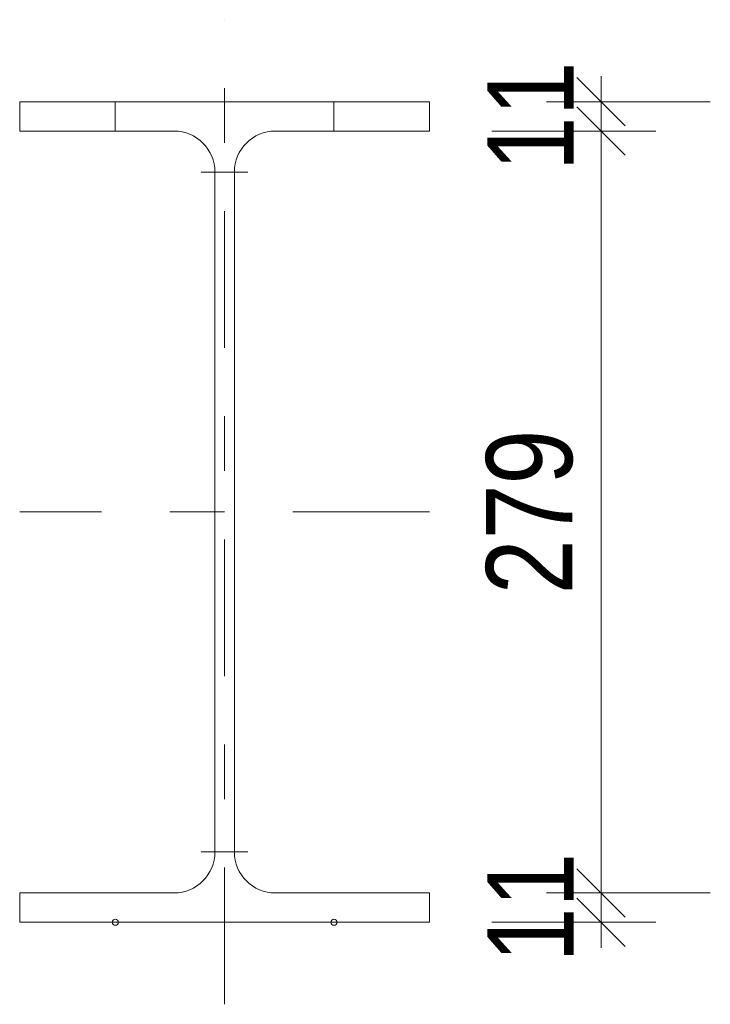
# Model space of a CAD drawing. Header units: millimetres. Extents: x 0 to 96, y -6 to 70.6.
# Tile 99 of 138: x 33.1 to 34.4, y 59.2 to 61. Entities that reach past the tile are written whole.
import ezdxf

# ---------------------------------------------------------------- set-up
doc = ezdxf.new("R2010")
doc.units = ezdxf.units.MM
doc.linetypes.add('DASHDOT', pattern=[1, 0.5, -0.25, 0, -0.25])
doc.styles.add('Arial Narrow', font='ARIALN.TTF')
doc.dimstyles.new('Arch_Strakon_dimstyle', dxfattribs={"dimtxt": 15.75, "dimasz": 1, "dimexe": 1.25, "dimexo": 0.0625, "dimgap": 1, "dimtad": 0, "dimdec": 3, "dimzin": 12, "dimdsep": 46, "dimtxsty": 'Arial Narrow', "dimblk": 'Arrowhead_Tick', "dimsah": 1, "dimcen": 0, "dimse1": 1, "dimse2": 1, "dimclrd": 6, "dimclrt": 2, "dimazin": 0, "dimtfac": 1, "dimtdec": 4, "dimtmove": 0, "dimatfit": 3, "dimldrblk": 'NONE', "dimfxl": 1, "dimtvp": 1, "dimtolj": 1, "dimtzin": 0, "dimlwd": 13, "dimarcsym": 2})

# ---------------------------------------------------------------- blocks, each defined once
blk = doc.blocks.new('Arrowhead_Tick')
at = {"color": 0, "linetype": 'Continuous', "lineweight": -2}
for p, q in [((0, 20), (0, -10)), ((-1, 0), (0, 0)), ((10, 0), (0, 0))]:
    blk.add_line(p, q, dxfattribs=at)
at = {"color": 2, "linetype": 'Continuous', "lineweight": 35}
blk.add_line((4.42, 4.42), (-4.42, -4.42), dxfattribs=at)
blk = doc.blocks.new('*D596')
at = {"color": 6, "linetype": 'Continuous', "lineweight": 13}
for p, q in [((34.1867, 59.4374), (34.1867, 59.4474)), ((34.1867, 59.3739), (34.1867, 59.4274)), ((34.1867, 59.3639), (34.1867, 59.3539))]:
    blk.add_line(p, q, dxfattribs=at)
at = {"layer": 'Defpoints', "color": 0}
for p in [(33.873, 59.4274), (34.1867, 59.4274), (33.873, 59.3739)]:
    blk.add_point(p, dxfattribs=at)
at = {"color": 6, "lineweight": 13, "xscale": 0.01, "yscale": 0.01, "zscale": 0.01}
for p, rotation in [((34.1867, 59.3739), 90), ((34.1867, 59.4274), 270)]:
    blk.add_blockref('Arrowhead_Tick', p, dxfattribs=dict(at, rotation=rotation))
at = {"color": 2, "lineweight": 35, "insert": (34.0576, 59.4007), "char_height": 0.1575, "attachment_point": 5, "rotation": 90, "style": 'Arial Narrow'}
blk.add_mtext('\\A1;11', dxfattribs=at)
blk = doc.blocks.new('_None')
blk = doc.blocks.new('*D597')
at = {"color": 6, "linetype": 'Continuous', "lineweight": 13}
blk.add_line((34.1867, 59.4374), (34.1867, 60.8104), dxfattribs=at)
at = {"layer": 'Defpoints', "color": 0}
for p in [(33.873, 60.8204), (34.1867, 60.8204), (33.873, 59.4274)]:
    blk.add_point(p, dxfattribs=at)
at = {"color": 6, "lineweight": 13, "xscale": 0.01, "yscale": 0.01, "zscale": 0.01}
for p, rotation in [((34.1867, 60.8204), 90), ((34.1867, 59.4274), 270)]:
    blk.add_blockref('Arrowhead_Tick', p, dxfattribs=dict(at, rotation=rotation))
at = {"color": 2, "lineweight": 35, "insert": (34.0563, 60.1239), "char_height": 0.1575, "attachment_point": 5, "rotation": 90, "style": 'Arial Narrow'}
blk.add_mtext('\\A1;279', dxfattribs=at)
blk = doc.blocks.new('*D598')
at = {"color": 6, "linetype": 'Continuous', "lineweight": 13}
for p, q in [((34.1867, 60.8839), (34.1867, 60.8939)), ((34.1867, 60.8204), (34.1867, 60.8739)), ((34.1867, 60.8104), (34.1867, 60.8004))]:
    blk.add_line(p, q, dxfattribs=at)
at = {"layer": 'Defpoints', "color": 0}
for p in [(33.873, 60.8739), (34.1867, 60.8739), (33.873, 60.8204)]:
    blk.add_point(p, dxfattribs=at)
at = {"color": 6, "lineweight": 13, "xscale": 0.01, "yscale": 0.01, "zscale": 0.01}
for p, rotation in [((34.1867, 60.8204), 90), ((34.1867, 60.8739), 270)]:
    blk.add_blockref('Arrowhead_Tick', p, dxfattribs=dict(at, rotation=rotation))
at = {"color": 2, "lineweight": 35, "insert": (34.0576, 60.8472), "char_height": 0.1575, "attachment_point": 5, "rotation": 90, "style": 'Arial Narrow'}
blk.add_mtext('\\A1;11', dxfattribs=at)

msp = doc.modelspace()

# ---------------------------------------------------------------- linework, layer by layer
at = {"color": 9, "linetype": 'DASHDOT', "lineweight": 0, "ltscale": 0.5}
for p, q in [((33.4980455, 59.2239016), (33.4980455, 61.0239016)), ((33.8730455, 60.1239016), (33.1230455, 60.1239016))]:
    msp.add_line(p, q, dxfattribs=at)
at = {"color": 6, "linetype": 'Continuous', "lineweight": 13}
for p, q in [((33.1230455, 60.8739016), (33.8730455, 60.8739016)), ((33.1230455, 60.8739016), (33.1230455, 60.8204016)), ((33.8730455, 60.8739016), (33.8730455, 60.8204016)), ((33.1230455, 60.8204016), (33.4052955, 60.8204016)), ((33.8730455, 60.8204016), (33.5907955, 60.8204016)), ((33.4802955, 59.5024016), (33.4802955, 60.7454016)), ((33.5157955, 59.5024016), (33.5157955, 60.7454016)), ((33.1230455, 59.4274016), (33.4052955, 59.4274016)), ((33.1230455, 59.4274016), (33.1230455, 59.3739016)), ((33.8730455, 59.4274016), (33.5907955, 59.4274016)), ((33.8730455, 59.4274016), (33.8730455, 59.3739016)), ((33.1230455, 59.3739016), (33.8730455, 59.3739016))]:
    msp.add_line(p, q, dxfattribs=at)
at = {"color": 9, "linetype": 'Continuous', "lineweight": 0}
for p, q in [((33.2980455, 60.8739016), (33.2980455, 60.8204016)), ((33.6980455, 60.8739016), (33.6980455, 60.8204016)), ((33.4552955, 60.7454016), (33.5407955, 60.7454016)), ((33.4552955, 59.5024016), (33.5407955, 59.5024016))]:
    msp.add_line(p, q, dxfattribs=at)
for centre in [(33.2980455, 59.3739016), (33.6980455, 59.3739016)]:
    msp.add_circle(centre, 0.00555, dxfattribs=at)
at = {"color": 6, "linetype": 'Continuous', "lineweight": 13}
for centre, start, end in [((33.4052955, 60.7454016), 0, 90), ((33.5907955, 60.7454016), 90, 180), ((33.4052955, 59.5024016), 270, 0), ((33.5907955, 59.5024016), 180, 270)]:
    msp.add_arc(centre, 0.075, start, end, dxfattribs=at)

# ---------------------------------------------------------------- dimensions: what is measured, and where the dimension line sits
at = {"lineweight": 35}
for base, p1, p2, text, picture, middle in [((34.1866872, 60.8739016), (33.8730455, 60.8204016), (33.8730455, 60.8739016), '11', '*D598', (34.1866872, 60.8471516)), ((34.1866872, 60.8204016), (33.8730455, 59.4274016), (33.8730455, 60.8204016), '279', '*D597', (34.1866872, 60.1239016)), ((34.1866872, 59.4274016), (33.8730455, 59.3739016), (33.8730455, 59.4274016), '11', '*D596', (34.1866872, 59.4006516))]:
    dim = msp.add_linear_dim(base=base, p1=p1, p2=p2, angle=90, text=text, dimstyle='Arch_Strakon_dimstyle', override={"dimscale": 0.01, "dimtxt": 15.75, "dimasz": 1, "dimgap": 5, "dimtad": 1, "dimjust": 0, "dimtih": 0, "dimtoh": 0, "dimdec": 3, "dimdsep": 46, "dimtxsty": 'Arial Narrow', "dimclrd": 6, "dimclrt": 2, "dimtix": 1, "dimtofl": 255, "dimtmove": 0, "dimatfit": 2, "dimfxl": 0, "dimfxlon": 0, "dimtvp": 31.746032, "dimlwd": 13}, dxfattribs=at)
    dim.commit()
    dim.dimension.update_dxf_attribs({"geometry": picture, "text_midpoint": middle, "dimtype": 160})

doc.saveas('drawing.dxf')
